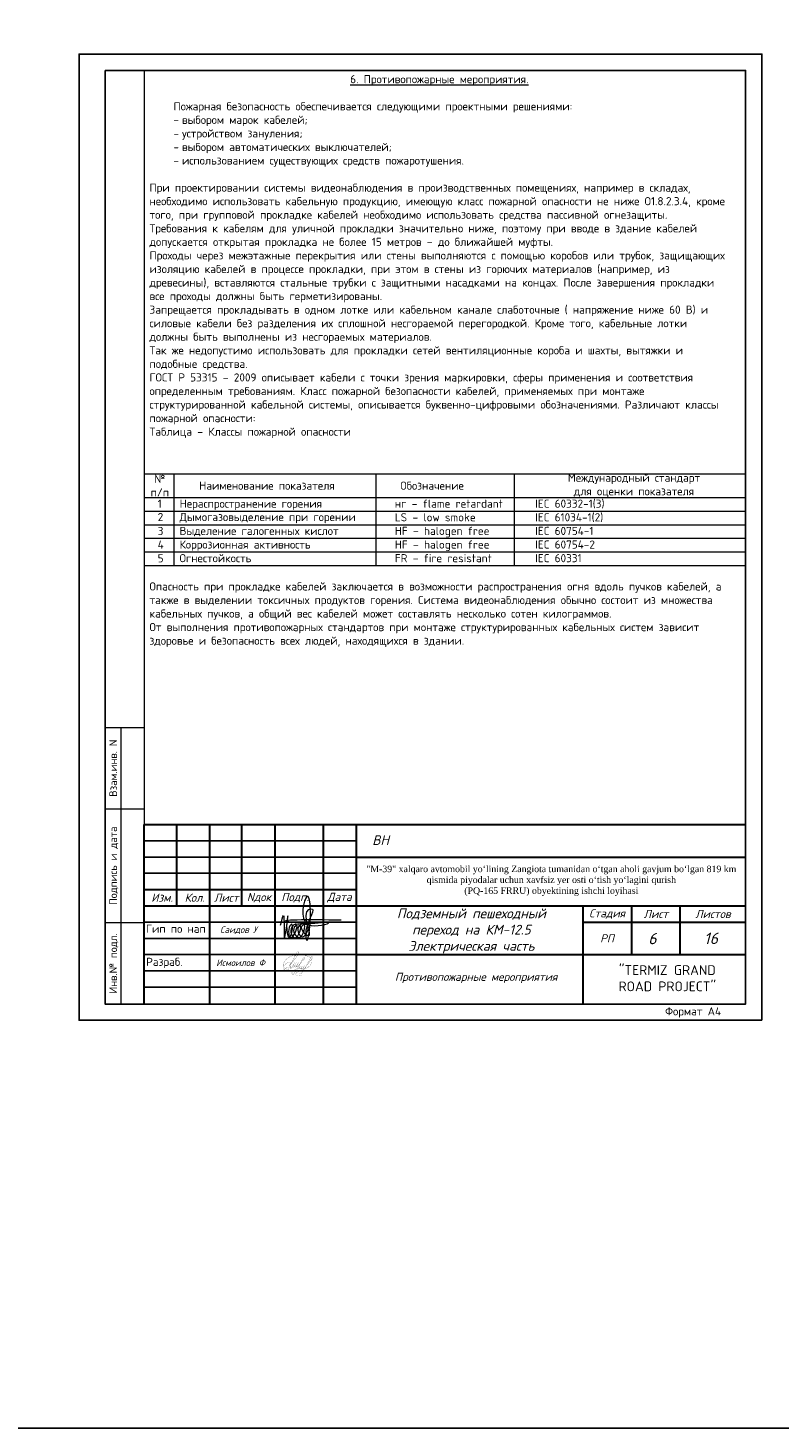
# Model space of a CAD drawing. Header units: millimetres. Extents: x 2008 to 593522, y -10016 to 93699.
# Tile 7 of 102: x 137439 to 160535, y -10016 to 33021. Entities that reach past the tile are written whole.
import ezdxf
from ezdxf.enums import TextEntityAlignment as Align

# ---------------------------------------------------------------- set-up
doc = ezdxf.new("R2010")
doc.units = ezdxf.units.MM
for name, color, linetype in [('pdf', 253, 'Continuous'), ('ВИДЕО', 7, 'Continuous'), ('Газопровод проект', 7, 'Continuous'), ('Спецификации и таблицы', 7, 'Continuous'), ('СС', 250, 'Continuous')]:
    doc.layers.add(name, color=color, linetype=linetype)
doc.layers.add('Text', color=7, linetype='Continuous', lineweight=25)
doc.layers.add('ВН', color=250, linetype='Continuous', lineweight=50)
doc.styles.add('ISO_1.0', font='isocpeur.ttf')
doc.styles.add('isocpeur', font='isocpeui.ttf')
doc.styles.add('ISOCRUP 700', font='isocpeui.ttf')
doc.styles.add('KAKTUS', font='isocpeur.ttf', dxfattribs={"height": 250})
doc.styles.add('MtXpl_ISOCPEUR', font='isocpeur.ttf')
doc.styles.get("Standard").update_dxf_attribs({"font": 'arial.ttf'})
doc.styles.add('ViTEXT', font='isocpeur.ttf')
doc.styles.add('ГОСТ 250', font='isocpeui.ttf', dxfattribs={"height": 300})

# ---------------------------------------------------------------- blocks, each defined once
blk = doc.blocks.new('подпис')
at = {"color": 5, "lineweight": 5}
blk.add_spline([(31479.7, 2343.7), (31482.5, 2353.6), (31483.5, 2330.4), (31487.2, 2353.5), (31487.2, 2332.9), (31488.1, 2331.3), (31490.9, 2345), (31489.2, 2343.1), (31490.4, 2331.2), (31495.6, 2344.6), (31491, 2341.8), (31494.6, 2331), (31499, 2343.9), (31493.7, 2341.7), (31498.6, 2331.3), (31503, 2345.2), (31497.9, 2342.1), (31502.3, 2332), (31506.8, 2344.3), (31501.3, 2342.8), (31507.8, 2333.1), (31508.5, 2359.9), (31510.6, 2360.5), (31506.1, 2340.8), (31506.4, 2328.4), (31509.9, 2346.1), (31506.7, 2373.1), (31507.9, 2344.6), (31528.8, 2346.5), (31518.2, 2345.9), (31494.3, 2346.2), (31488.1, 2347.2), (31541.9, 2349.3)], degree=3, dxfattribs=at)
blk = doc.blocks.new('подпс')
at = {"color": 5, "const_width": 0.05}
blk.add_lwpolyline([(0, 0), (1.9, 3.65, -0.041873), (2.69, 5.04, -0.116653), (2.95, 5.29, -0.604899), (3.28, 5.09, -0.056543), (3.18, 4.75, -0.072994), (2.35, 3.48), (1.45, 2.35), (0.89, 1.66), (-0.55, 0.32, -0.011825), (-1.1, -0.12, -0.31388), (-1.46, -0.02, -0.182705), (-1.51, 0.4, -0.055432), (-1.14, 1.08, -0.028053), (-0.83, 1.48, -0.085563), (-0.43, 1.81, -0.055889), (-0.02, 2.02, -0.145111), (0.43, 2.06, -0.209079), (0.65, 1.85, -0.041237), (0.73, 1.52, -0.07797), (0.7, 1.32, 0.034239), (0.59, 0.56, 0.071112), (0.62, 0.25, 0.569331), (0.94, 0.2), (1.13, 0.52), (1.33, 0.84), (1.74, 1.53), (1.38, 0.85, 0.462796), (1.49, 0.54, 0.14348), (1.61, 0.55, 0.087119), (1.86, 0.78), (1.94, 0.89), (2.35, 1.57), (1.99, 0.89, 0.462796), (2.1, 0.58, 0.14348), (2.22, 0.6, 0.087119), (2.47, 0.82), (2.55, 0.93), (2.96, 1.61), (2.6, 0.93, 0.462796), (2.71, 0.62, 0.14348), (2.83, 0.64, 0.087119), (3.09, 0.87), (3.16, 0.97), (3.8, 1.82), (4.49, 2.58, 0.036143), (4.92, 3.05, 0.054012), (5.13, 3.41, 0.217088), (5.14, 3.61, 0.309071), (5, 3.7, 0.203329), (4.81, 3.61, 0.018564), (4.69, 3.48, 0.029858), (4.48, 3.2, 0.043783), (4.22, 2.73), (3.8, 1.82), (3.32, 0.9), (2.8, 0.05), (2.51, -0.37), (2.21, -0.8), (1.86, -1.3, -0.119626), (1.58, -1.59, -0.26114), (1.22, -1.51, -0.236346), (1.14, -1.12, -0.109534), (1.41, -0.67, -0.093962), (2.12, -0.15, -0.062698), (2.47, -0.01), (3.07, 0.16, 0.171882), (3.33, 0.32, 0.037507), (3.75, 0.99, -0.001655), (3.38, 0.31, 0.42906), (3.5, 0.01, 0.14348), (3.62, 0.02, 0.087119), (3.88, 0.25), (3.95, 0.35, 0.037507), (4.37, 1.03, -0.001655), (4, 0.35, 0.42906), (4.12, 0.04, 0.14348), (4.24, 0.06, 0.087119), (4.5, 0.29), (4.58, 0.39, 0.037507), (4.99, 1.07, -0.001655), (4.62, 0.39, 0.42906), (4.74, 0.08, 0.14348), (4.87, 0.09, 0.050748), (5.13, 0.31, 0.03225), (5.46, 0.78), (5.46, 0.78), (6.56, 2.21), (6.91, 2.69, 0.002511), (7.2, 3.08, 0.07253), (7.51, 3.62, 0.078361), (7.52, 3.76, 0.371118), (7.41, 3.88, 0.183193), (7.21, 3.81, 0.02936), (7.07, 3.67, 0.063684), (6.85, 3.38, 0.015486), (6.59, 2.92), (5.46, 0.78), (5.18, 0.24), (4.88, -0.18), (4.6, -0.62, 0.00834), (4.24, -1.12, -0.055888), (3.95, -1.4, -0.283957), (3.59, -1.32, -0.12577), (3.52, -0.93, -0.182417), (3.79, -0.5, -0.083536), (4.23, -0.22, -0.013062), (4.89, 0.04), (5.46, 0.23), (5.74, 0.33, 0.116004), (7.08, 1.56, 0.428715), (6.63, 3.64, 0.12721), (4.71, 4.23, 0.041028), (1.72, 4.11, 0.144633), (-0.31, 3.23, 0.091884), (-1.22, 2.14, 0.133661), (-1.45, 1.21, 0.309429), (-0.55, -0.04, 0.080388), (1.42, -0.42, 0.056896), (2.95, -0.29, -0.961806), (3.09, -0.87, 0.165029), (2.35, -1.39, 0.375592), (2.38, -1.79, 0.325472), (3.47, -1.95, -0.206053), (4.22, -1.89)], format="xyb", dxfattribs=at)
blk = doc.blocks.new('УГЛАВОЙ ШТАМП')
at = {"layer": 'ВИДЕО', "lineweight": 30, "ltscale": 0.3}
for p, q in [((-852427, 453631), (-852427, 459150)), ((-852427, 459150), (-833927, 459150)), ((-852427, 453631), (-852427, 459150)), ((-852427, 459150), (-833927, 459150)), ((-851427, 459150), (-851427, 456650)), ((-851427, 459150), (-851427, 456650)), ((-850409, 453631), (-850409, 459150)), ((-850409, 453631), (-850409, 459150)), ((-849427, 459150), (-849427, 456650)), ((-849427, 459150), (-849427, 456650)), ((-848409, 459150), (-848409, 453631)), ((-848409, 459150), (-848409, 453631)), ((-846909, 453631), (-846909, 459150)), ((-846909, 453631), (-846909, 459150)), ((-845909, 459150), (-845909, 453631)), ((-845909, 459150), (-845909, 453631)), ((-845909, 458150), (-833927, 458150)), ((-845909, 458150), (-833927, 458150)), ((-852427, 457150), (-845909, 457150)), ((-852427, 457150), (-845909, 457150)), ((-852427, 456650), (-833927, 456650)), ((-852427, 456650), (-833927, 456650)), ((-838938, 456650), (-838938, 453631)), ((-838938, 456650), (-838938, 453631)), ((-837438, 456650), (-837438, 455150)), ((-837438, 456650), (-837438, 455150)), ((-835938, 455150), (-835938, 456650)), ((-835938, 455150), (-835938, 456650)), ((-838938, 456150), (-833927, 456150)), ((-838938, 456150), (-833927, 456150)), ((-845909, 455150), (-833927, 455150)), ((-845909, 455150), (-833927, 455150))]:
    blk.add_line(p, q, dxfattribs=at)
at = {"layer": 'ВИДЕО', "color": 250, "lineweight": 25, "ltscale": 0.3}
for p, q in [((-852427, 458650), (-845909, 458650)), ((-852427, 458650), (-845909, 458650)), ((-852427, 458150), (-845909, 458150)), ((-852427, 458150), (-845909, 458150)), ((-852427, 457650), (-845909, 457650)), ((-852427, 457650), (-845909, 457650)), ((-852427, 454150), (-845909, 454150)), ((-852427, 454150), (-845909, 454150))]:
    blk.add_line(p, q, dxfattribs=at)
at = {"layer": 'ВИДЕО', "color": 7}
for p, q in [((-852427, 456150), (-845909, 456150)), ((-852427, 456150), (-845909, 456150)), ((-852427, 455650), (-845909, 455650)), ((-852427, 455650), (-845909, 455650)), ((-852427, 455150), (-845909, 455150)), ((-852427, 455150), (-845909, 455150)), ((-852427, 454650), (-845909, 454650)), ((-852427, 454650), (-845909, 454650))]:
    blk.add_line(p, q, dxfattribs=at)
at = {"color": 0, "lineweight": 5, "xscale": 30, "yscale": 30, "zscale": 30}
blk.add_blockref('подпис', (-1792618, 385740), dxfattribs=at)
at = {"color": 5, "xscale": 100, "yscale": 100, "zscale": 100}
blk.add_blockref('подпс', (-847995, 454707), dxfattribs=at)
at = {"color": 250, "insert": (-845153, 458668), "char_height": 300, "width": 1500, "attachment_point": 5, "style": 'KAKTUS'}
blk.add_mtext('{\\fISOCPEUR|b0|i1|c204|p34;\\C0;ВН}', dxfattribs=at)
at = {"color": 7, "insert": (-839903, 457418), "char_height": 200, "width": 11662.65, "attachment_point": 5, "style": 'KAKTUS'}
blk.add_mtext('\\pxqc;{\\fTimes New Roman|b0|i0|c204|p18;\\C0;"M-39" xalqaro avtomobil yo‘lining Zangiota tumanidan o‘tgan aholi gavjum bo‘lgan 819 km qismida piyodalar uchun xavfsiz yer osti o‘tish yo‘lagini qurish \\P(PQ-165 FRRU) obyektining ishchi loyihasi}', dxfattribs=at)
at = {"lineweight": 5, "insert": (-842361, 456567), "char_height": 300, "width": 5259.89, "attachment_point": 2, "style": 'isocpeur'}
blk.add_mtext('\\pxqc;Подземный пешеходный переход на КМ-12.5 Электрическая часть', dxfattribs=at)
at = {"linetype": 'Continuous', "lineweight": 9, "char_height": 200, "width": 2678.92, "attachment_point": 5}
for s, insert in [('{\\fISOCPEUR|b0|i1|c204|p34;Саидов У}', (-849522, 455900)), ('{\\fISOCPEUR|b0|i1|c204|p34; Исмоилов Ф}', (-849522, 454900))]:
    blk.add_mtext(s, dxfattribs=dict(at, insert=insert))
at = {"layer": 'Text', "color": 7, "lineweight": 25, "insert": (-838255, 454424), "char_height": 300, "width": 3837.88, "attachment_point": 4, "style": 'ISO_1.0'}
blk.add_mtext('\\pxqc;{\\C256;"TERMIZ GRAND ROAD PROJECT"}', dxfattribs=at)
at = {"layer": 'ВИДЕО', "color": 7, "char_height": 250, "width": 12129.34, "attachment_point": 5, "style": 'ГОСТ 250'}
for s, insert in [('\\pi170;Дата', (-846504, 456900)), ('\\pi170;Дата', (-846504, 456900)), ('\\pi206.89;Лист', (-850004, 456900)), ('\\pi206.89;Лист', (-850004, 456900)), ('\\pi222.5;Nдок', (-849004, 456900)), ('\\pi222.5;Nдок', (-849004, 456900)), ('\\pi260;Изм.', (-852004, 456900)), ('\\pi260;Изм.', (-852004, 456900)), ('\\pi265;Кол.', (-851004, 456900)), ('\\pi265;Кол.', (-851004, 456900)), ('\\pi440;Подп.', (-848004, 456900))]:
    blk.add_mtext(s, dxfattribs=dict(at, insert=insert))
at = {"layer": 'ВИДЕО', "lineweight": 30, "ltscale": 0.3, "width": 12000, "attachment_point": 5, "style": 'ГОСТ 250'}
for s, insert, char_height in [('Стадия', (-838188, 456400), 250), ('Стадия', (-838188, 456400), 250), ('Лист', (-836688, 456400), 250), ('Лист', (-836688, 456400), 250), ('Листов', (-834933, 456400), 250), ('Листов', (-834933, 456400), 250), ('РП', (-838188, 455650), 250), ('\\pxt25;16', (-834992, 455650), 350)]:
    blk.add_mtext(s, dxfattribs=dict(at, insert=insert, char_height=char_height))
at = {"layer": 'Газопровод проект', "lineweight": 25, "style": 'ISO_1.0'}
for s, p in [('Гип по нап', (-852369, 455819, -47755)), ('Разраб.', (-852363, 454802, -125361))]:
    blk.add_text(s, height=250, dxfattribs=at).set_placement(p)

msp = doc.modelspace()

# ---------------------------------------------------------------- linework, layer by layer
at = {"color": 1}
msp.add_lwpolyline([(505279.0736, -10016.2585), (2007.9716, -10016.2585), (2007.9716, 70378.1399), (505279.0736, 70378.1399)], close=True, dxfattribs=at)
at = {"layer": 'pdf', "color": 251, "true_color": 0x636466}
msp.add_lwpolyline([(160008.561, 2516.9116), (139008.561, 2516.9116), (139008.561, 32216.9116), (160008.561, 32216.9116)], close=True, dxfattribs=at)
at = {"layer": 'pdf', "color": 252, "linetype": 'Continuous', "ltscale": 15, "true_color": 0x939598}
msp.add_lwpolyline([(139808.561, 31716.9132), (159508.561, 31716.9132), (159508.561, 3016.9132), (139808.561, 3016.9132)], close=True, dxfattribs=at)
at = {"layer": 'ВН', "color": 250, "lineweight": 13}
msp.add_line((141008.5525, 3016.9116), (141008.5525, 8516.9116), dxfattribs=at)
at = {"layer": 'СС', "color": 250, "lineweight": 13}
for p, q in [((139808.561, 3016.9116), (139808.561, 11516.9116)), ((139808.561, 11516.9116), (141008.561, 11516.9116)), ((140308.561, 3016.9116), (140308.561, 11516.9116)), ((139808.561, 9016.9116), (141008.561, 9016.9116)), ((141008.561, 5516.9116), (139808.561, 5516.9116)), ((141008.561, 3016.9116), (139808.561, 3016.9116))]:
    msp.add_line(p, q, dxfattribs=at)
for points in [[(139008.561, 2516.9116), (160008.561, 2516.9116), (160008.561, 32216.9116), (139008.561, 32216.9116)], [(141008.561, 3016.9116), (159508.561, 3016.9116), (159508.561, 31716.9116), (141008.561, 31716.9116)]]:
    msp.add_lwpolyline(points, close=True, dxfattribs=at)
at = {"layer": 'СС', "color": 250, "lineweight": 13, "ltscale": 20}
for points in [[(141008.561, 19314.7385), (159508.561, 19314.7385)], [(148136.6974, 19314.7385), (148136.6974, 16495.3842)], [(152387.7342, 19314.7385), (152387.7342, 16495.3842)], [(141008.561, 18590.8643), (159508.561, 18590.8643)], [(141008.561, 18171.7683), (159508.561, 18171.7683)], [(141008.561, 17752.6723), (159508.561, 17752.6723)], [(141008.561, 17333.5762), (159508.561, 17333.5762)], [(141008.561, 16914.4802), (159508.561, 16914.4802)], [(141008.561, 16495.3842), (159508.561, 16495.3842)]]:
    msp.add_lwpolyline(points, dxfattribs=at)
at = {"layer": 'СС', "color": 250, "lineweight": 13}
msp.add_lwpolyline([(141926.5814, 19314.7385), (141926.5814, 16495.3842)], dxfattribs=at)

# ---------------------------------------------------------------- block references
for p in [(947409.7867, -450613.6609), (969128.6042, -450613.6609), (993435.8948, -450613.6609)]:
    msp.add_blockref('УГЛАВОЙ ШТАМП', p)

# ---------------------------------------------------------------- texts
at = {"layer": 'ВН', "color": 250, "lineweight": 30, "style": 'ViTEXT'}
msp.add_text('Формат А4', height=250, dxfattribs=at).set_placement((157030.5397, 2668.6154))
at = {"layer": 'Спецификации и таблицы', "lineweight": 25, "style": 'ISOCRUP 700'}
msp.add_text('6', height=350, dxfattribs=at).set_placement((156513.7545, 4854.5504))
at = {"layer": 'СС', "color": 250, "lineweight": 13, "style": 'MtXpl_ISOCPEUR'}
for s, p in [('Взам.инв. N', (140058.561, 10266.9116)), ('Подпись и дата', (140058.561, 7266.9116)), ('Инв.№ подл.', (140058.561, 4266.9116))]:
    msp.add_text(s, height=235, rotation=90, dxfattribs=at).set_placement(p, align=Align.MIDDLE_CENTER)
at = {"layer": 'СС', "color": 250, "lineweight": 13, "char_height": 250, "style": 'ViTEXT'}
for s, insert, width, attachment_point in [('\\pxqc;{\\fISOCPEUR|b1|i0|c204|p34;\\L\\C256;6. Противопожарные мероприятия.\\P\\pql;\\P\\pi2.95417,b0.25;\\fISOCPEUR|b0|i0|c204|p34;\\lПожарная безопасность обеспечивается следующими проектными решениями:\\P\\pi0,l2.95417;-^Iвыбором марок кабелей;\\P-^Iустройством зануления;\\P-^Iвыбором автоматических выключателей;\\P-^Iиспользованием существующих средств пожаротушения.\\P\\pl0;\\PПри проектировании системы видеонаблюдения в производственных помещениях, например в складах, необходимо использовать кабельную продукцию, имеющую класс пожарной опасности не ниже О1.8.2.3.4, кроме того, при групповой прокладке кабелей необходимо использовать средства пассивной огнезащиты.\\PТребования к кабелям для уличной прокладки значительно ниже, поэтому при вводе в здание кабелей допускается открытая прокладка не более 15 метров – до ближайшей муфты.\\PПроходы через межэтажные перекрытия или стены выполняются с помощью коробов или трубок, защищающих изоляцию кабелей в процессе прокладки, при этом в стены из горючих материалов (например, из древесины), вставляются стальные трубки с защитными насадками на концах. После завершения прокладки все проходы должны быть герметизированы.\\PЗапрещается прокладывать в одном лотке или кабельном канале слаботочные ( напряжение ниже 60 В) и силовые кабели без разделения их сплошной несгораемой перегородкой. Кроме того, кабельные лотки должны быть выполнены из несгораемых материалов.\\PТак же недопустимо использовать для прокладки сетей вентиляционные короба и шахты, вытяжки и подобные средства.\\PГОСТ Р 53315 – 2009 описывает кабели с точки зрения маркировки, сферы применения и соответствия определенным требованиям. Класс пожарной безопасности кабелей, применяемых при монтаже структурированной кабельной системы, описывается буквенно-цифровыми обозначениями. Различают классы пожарной опасности:\\PТаблица – Классы пожарной опасности}', (141175.1367, 31572.4226), 17828.08927, 1), ('\\pxqc;{\\fISOCPEUR|b1|i0|c204|p34;\\C256;№\\Pп/п}', (141493.4211, 18952.8014), 12415.638589, 5), ('\\pxqc;{\\fISOCPEUR|b1|i0|c204|p34;\\C256;Наименование показателя}', (144786.5695, 18952.8014), 12415.638589, 5), ('\\pxqc;{\\fISOCPEUR|b1|i0|c204|p34;\\C256;Обозначение}', (149865.9558, 18952.8014), 12415.638589, 5), ('\\pxqc;{\\fISOCPEUR|b1|i0|c204|p34;\\C256;Международный стандарт \\Pдля оценки показателя}', (156074.7345, 18952.8014), 12415.638589, 5), ('\\pxql;{\\fISOCPEUR|b0|i0|c204|p34;\\C256;1}', (147635.4274, 18396.649), 12415.638589, 5), ('\\pxql;{\\fISOCPEUR|b0|i0|c204|p34;\\C256;Нераспространение горения}', (142101.3475, 18524.3338), 17709.38373, 1), ('\\pxql;{\\fISOCPEUR|b0|i0|c204|p34;\\C256;нг – flame retardant}', (148720.1611, 18524.3338), 17709.38373, 1), ('\\pxql;{\\fISOCPEUR|b0|i0|c204|p34;\\C256;IEC 60332-1(3)}', (153036.5537, 18524.3338), 17709.38373, 1), ('\\pxql;{\\fISOCPEUR|b0|i0|c204|p34;\\C256;2}', (147635.4274, 17986.2021), 12415.638589, 5), ('\\pxql;{\\fISOCPEUR|b0|i0|c204|p34;\\C256;Дымогазовыделение при горении}', (142101.3475, 18113.8869), 17709.38373, 1), ('\\pxql;{\\fISOCPEUR|b0|i0|c204|p34;\\C256;LS – low smoke}', (148720.1611, 18105.2378), 17709.38373, 1), ('\\pxql;{\\fISOCPEUR|b0|i0|c204|p34;\\C256;IEC 61034-1(2)}', (153036.5537, 18105.2378), 17709.38373, 1), ('\\pxql;{\\fISOCPEUR|b0|i0|c204|p34;\\C256;3}', (147635.4274, 17558.457), 12415.638589, 5), ('\\pxql;{\\fISOCPEUR|b0|i0|c204|p34;\\C256;Выделение галогенных кислот}', (142101.3475, 17686.1418), 17709.38373, 1), ('\\pxql;{\\fISOCPEUR|b0|i0|c204|p34;\\C256;HF – halogen free}', (148720.1611, 17686.1418), 17709.38373, 1), ('\\pxql;{\\fISOCPEUR|b0|i0|c204|p34;\\C256;IEC 60754-1}', (153036.5537, 17686.1418), 17709.38373, 1), ('\\pxql;{\\fISOCPEUR|b0|i0|c204|p34;\\C256;4}', (147635.4274, 17139.361), 12415.638589, 5), ('\\pxql;{\\fISOCPEUR|b0|i0|c204|p34;\\C256;Коррозионная активность}', (142101.3475, 17267.0458), 17709.38373, 1), ('\\pxql;{\\fISOCPEUR|b0|i0|c204|p34;\\C256;HF – halogen free}', (148720.1611, 17267.0458), 17709.38373, 1), ('\\pxql;{\\fISOCPEUR|b0|i0|c204|p34;\\C256;IEC 60754-2}', (153036.5537, 17267.0458), 17709.38373, 1), ('\\pxql;{\\fISOCPEUR|b0|i0|c204|p34;\\C256;5}', (147635.4274, 16720.265), 12415.638589, 5), ('\\pxql;{\\fISOCPEUR|b0|i0|c204|p34;\\C256;Огнестойкость}', (142101.3475, 16847.9497), 17709.38373, 1), ('\\pxql;{\\fISOCPEUR|b0|i0|c204|p34;\\C256;FR – fire resistant}', (148720.1611, 16847.9497), 17709.38373, 1), ('\\pxql;{\\fISOCPEUR|b0|i0|c204|p34;\\C256;IEC 60331}', (153036.5537, 16847.9497), 17709.38373, 1), ('\\pxb0.25,ql;{\\fISOCPEUR|b0|i0|c204|p34;\\C256;Опасность при прокладке кабелей заключается в возможности распространения огня вдоль пучков кабелей, а также в выделении токсичных продуктов горения. Система видеонаблюдения обычно состоит из множества кабельных пучков, а общий вес кабелей может составлять несколько сотен килограммов. \\PОт выполнения противопожарных стандартов при монтаже структурированных кабельных систем зависит здоровье и безопасность всех людей, находящихся в здании. }', (141175.1367, 15979.0614), 17828.08927, 1), ('{\\fISOCPEUR|b0|i1|c204|p34;\\C256;Противопожарные мероприятия}', (151220.2825, 3819.3722), 7090.161332, 5)]:
    msp.add_mtext(s, dxfattribs=dict(at, insert=insert, width=width, attachment_point=attachment_point))

doc.saveas('drawing.dxf')
